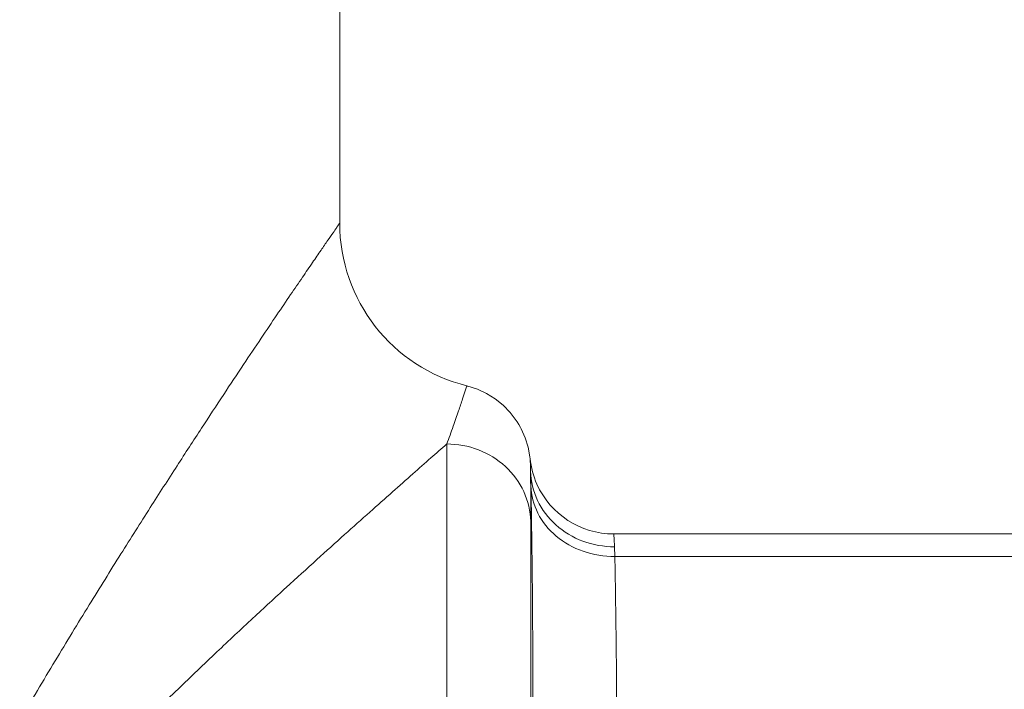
# Model space of a CAD drawing. Header units: millimetres. Extents: x -368 to 1732, y 3428 to 4913.
# Tile 56 of 80: x 1110.226 to 1111.399, y 4373.187 to 4373.985. Entities that reach past the tile are written whole.
import ezdxf

# ---------------------------------------------------------------- set-up
doc = ezdxf.new("R2010")
doc.units = ezdxf.units.MM
doc.linetypes.add('ACAD_ISO08W100', pattern=[36, 24, -3, 6, -3])
doc.layers.add('-- CO_p', color=51, linetype='Continuous', lineweight=9)

# ---------------------------------------------------------------- blocks, each defined once
blk = doc.blocks.new('-- CIEPŁOMIERZ ECHO II_20')
at = {"color": 50}
for points in [[(8.065, 1.425), (8.065, 1.425), (8.065, 2.04995), (8.065, 2.04995)], [(8.065, 1.425), (8.065, 1.425), (8.065, 2.04995), (8.065, 2.04995)], [(7.91344, 1.23095), (8.00251, 1.25318), (8.065, 1.33319), (8.065, 1.425)], [(7.93742, 1.16171), (7.93742, 1.16171), (7.93742, 0.72194), (7.93742, 0.72194)], [(7.83009, 1.11384), (7.83437, 1.12347), (7.8371, 1.13372), (7.83818, 1.1442)], [(7.83764, 1.12893), (7.83764, 1.12893), (7.8373, 1.11169), (7.8373, 1.11169)], [(7.73871, 1.05447), (7.77822, 1.05447), (7.81403, 1.07774), (7.83009, 1.11384)], [(7.83745, 1.06936), (7.83745, 1.06936), (7.83745, 0.67692), (7.83745, 0.67692)], [(7.73871, 1.05447), (7.73871, 1.05447), (5.2413, 1.05447), (5.2413, 1.05447)], [(7.73768, 1.03918), (7.73768, 1.03918), (7.73733, 1.02768), (7.73733, 1.02768)], [(7.73733, 1.02768), (7.73733, 1.02768), (5.24268, 1.02768), (5.24268, 1.02768)]]:
    blk.add_open_spline(points, degree=3, dxfattribs=at)
for points, knots in [([(8.065, 1.425), (8.0653, 1.42458), (8.06559, 1.42415), (8.06588, 1.42373), (8.06588, 1.42373), (8.06675, 1.42247), (8.06763, 1.4212), (8.06851, 1.41993), (8.06851, 1.41993), (8.06998, 1.4178), (8.07145, 1.41568), (8.07292, 1.41355), (8.07292, 1.41355), (8.075, 1.41054), (8.07708, 1.40753), (8.07915, 1.40452), (8.07915, 1.40452), (8.08185, 1.40059), (8.08456, 1.39667), (8.08725, 1.39275), (8.08725, 1.39275), (8.0906, 1.38787), (8.09395, 1.383), (8.0973, 1.37812), (8.0973, 1.37812), (8.10132, 1.37225), (8.10533, 1.36638), (8.10934, 1.3605), (8.10934, 1.3605), (8.11406, 1.35359), (8.11877, 1.34667), (8.12348, 1.33975), (8.12348, 1.33975), (8.12893, 1.33172), (8.13438, 1.32368), (8.13981, 1.31563), (8.13981, 1.31563), (8.14604, 1.3064), (8.15226, 1.29717), (8.15846, 1.28792), (8.15846, 1.28792), (8.16551, 1.27742), (8.17254, 1.2669), (8.17955, 1.25637), (8.17955, 1.25637), (8.18745, 1.2445), (8.19533, 1.23262), (8.20318, 1.22072), (8.20318, 1.22072), (8.21199, 1.20738), (8.22077, 1.19402), (8.22951, 1.18063), (8.22951, 1.18063), (8.23927, 1.16571), (8.24898, 1.15075), (8.25866, 1.13577), (8.25866, 1.13577), (8.26938, 1.11917), (8.28006, 1.10253), (8.29068, 1.08586), (8.29068, 1.08586), (8.30239, 1.0675), (8.31403, 1.0491), (8.3256, 1.03066), (8.3256, 1.03066), (8.33828, 1.01044), (8.35088, 0.99017), (8.36339, 0.96985), (8.36339, 0.96985), (8.37699, 0.94775), (8.39049, 0.9256), (8.40385, 0.90337), (8.40385, 0.90337), (8.41812, 0.87963), (8.43225, 0.85581), (8.44622, 0.83189)], [0, 0, 0, 0, 0.0526316, 0.0526316, 0.0526316, 0.0526316, 0.1052632, 0.1052632, 0.1052632, 0.1052632, 0.1578947, 0.1578947, 0.1578947, 0.1578947, 0.2105263, 0.2105263, 0.2105263, 0.2105263, 0.2631579, 0.2631579, 0.2631579, 0.2631579, 0.3157895, 0.3157895, 0.3157895, 0.3157895, 0.3684211, 0.3684211, 0.3684211, 0.3684211, 0.4210526, 0.4210526, 0.4210526, 0.4210526, 0.4736842, 0.4736842, 0.4736842, 0.4736842, 0.5263158, 0.5263158, 0.5263158, 0.5263158, 0.5789474, 0.5789474, 0.5789474, 0.5789474, 0.6315789, 0.6315789, 0.6315789, 0.631579, 0.6842105, 0.6842105, 0.6842105, 0.6842105, 0.7368421, 0.7368421, 0.7368421, 0.7368421, 0.7894737, 0.7894737, 0.7894737, 0.7894737, 0.8421053, 0.8421053, 0.8421053, 0.8421053, 0.8947368, 0.8947368, 0.8947368, 0.8947369, 0.9473684, 0.9473684, 0.9473684, 0.9473684, 1, 1, 1, 1]), ([(7.91344, 1.23095), (7.91344, 1.23095), (7.90101, 1.22697), (7.90101, 1.22697), (7.90101, 1.22697), (7.90101, 1.22697), (7.88998, 1.22183), (7.88998, 1.22183), (7.88998, 1.22183), (7.88998, 1.22183), (7.87971, 1.21543), (7.87971, 1.21543), (7.87971, 1.21543), (7.87971, 1.21543), (7.87035, 1.20789), (7.87035, 1.20789), (7.87035, 1.20789), (7.87035, 1.20789), (7.862, 1.19932), (7.862, 1.19932), (7.862, 1.19932), (7.862, 1.19932), (7.85477, 1.18988), (7.85477, 1.18988), (7.85477, 1.18988), (7.85477, 1.18988), (7.84874, 1.1797), (7.84874, 1.1797), (7.84874, 1.1797), (7.84874, 1.1797), (7.844, 1.16897), (7.844, 1.16897), (7.844, 1.16897), (7.844, 1.16897), (7.84056, 1.15787), (7.84056, 1.15787), (7.84056, 1.15787), (7.84056, 1.15787), (7.83845, 1.14654), (7.83845, 1.14654), (7.83845, 1.14654), (7.83845, 1.14654), (7.83818, 1.1442), (7.83818, 1.1442)], [0, 0, 0, 0, 0.0909091, 0.0909091, 0.0909091, 0.0909091, 0.1818182, 0.1818182, 0.1818182, 0.1818182, 0.2727273, 0.2727273, 0.2727273, 0.2727273, 0.3636364, 0.3636364, 0.3636364, 0.3636364, 0.4545455, 0.4545455, 0.4545455, 0.4545455, 0.5454545, 0.5454545, 0.5454545, 0.5454546, 0.6363636, 0.6363636, 0.6363636, 0.6363636, 0.7272727, 0.7272727, 0.7272727, 0.7272727, 0.8181818, 0.8181818, 0.8181818, 0.8181818, 0.9090909, 0.9090909, 0.9090909, 0.9090909, 1, 1, 1, 1]), ([(7.91344, 1.23095), (7.91357, 1.23055), (7.9137, 1.23015), (7.91384, 1.22974), (7.91384, 1.22974), (7.91437, 1.22815), (7.9149, 1.22655), (7.91543, 1.22496), (7.91543, 1.22496), (7.91649, 1.22179), (7.91755, 1.21862), (7.91862, 1.21545), (7.91862, 1.21545), (7.92023, 1.21068), (7.92186, 1.20591), (7.92349, 1.20114), (7.92349, 1.20114), (7.92559, 1.19503), (7.92771, 1.18892), (7.92986, 1.18283), (7.92986, 1.18283), (7.93234, 1.17577), (7.93486, 1.16873), (7.93742, 1.16171)], [0, 0, 0, 0, 0.1666667, 0.1666667, 0.1666667, 0.1666667, 0.3333333, 0.3333333, 0.3333333, 0.3333333, 0.5, 0.5, 0.5, 0.5, 0.6666667, 0.6666667, 0.6666667, 0.6666667, 0.8333333, 0.8333333, 0.8333333, 0.8333333, 1, 1, 1, 1]), ([(7.93742, 1.16171), (7.92465, 1.16171), (7.91176, 1.15935), (7.89976, 1.15472), (7.89976, 1.15472), (7.88792, 1.15016), (7.87694, 1.1434), (7.86764, 1.1348), (7.86764, 1.1348), (7.85852, 1.12638), (7.85101, 1.11619), (7.8458, 1.10488), (7.8458, 1.10488), (7.84068, 1.09374), (7.83779, 1.08151), (7.83745, 1.06936)], [0, 0, 0, 0, 0.25, 0.25, 0.25, 0.25, 0.5, 0.5, 0.5, 0.5, 0.75, 0.75, 0.75, 0.75, 1, 1, 1, 1]), ([(7.93742, 1.16171), (7.94374, 1.15616), (7.95006, 1.1506), (7.95638, 1.14505), (7.95638, 1.14505), (7.96356, 1.13873), (7.97073, 1.13241), (7.9779, 1.12608), (7.9779, 1.12608), (7.98597, 1.11894), (7.99404, 1.1118), (8.0021, 1.10465), (8.0021, 1.10465), (8.01112, 1.09665), (8.02013, 1.08864), (8.02913, 1.08062), (8.02913, 1.08062), (8.03915, 1.07168), (8.04915, 1.06274), (8.05913, 1.05377), (8.05913, 1.05377), (8.0702, 1.04383), (8.08124, 1.03387), (8.09226, 1.02389), (8.09226, 1.02389), (8.10442, 1.01287), (8.11655, 1.00183), (8.12864, 0.99075), (8.12864, 0.99075), (8.14191, 0.97859), (8.15514, 0.96639), (8.16832, 0.95414), (8.16832, 0.95414), (8.1827, 0.94077), (8.19703, 0.92734), (8.2113, 0.91383), (8.2113, 0.91383), (8.2268, 0.89916), (8.24223, 0.8844), (8.25756, 0.86955), (8.25756, 0.86955), (8.27411, 0.85354), (8.29056, 0.83742), (8.30685, 0.82114), (8.30685, 0.82114), (8.32415, 0.80386), (8.34126, 0.7864), (8.35825, 0.76883)], [0, 0, 0, 0, 0.0833333, 0.0833333, 0.0833333, 0.0833333, 0.1666667, 0.1666667, 0.1666667, 0.1666667, 0.25, 0.25, 0.25, 0.25, 0.3333333, 0.3333333, 0.3333333, 0.3333333, 0.4166667, 0.4166667, 0.4166667, 0.4166667, 0.5, 0.5, 0.5, 0.5, 0.5833333, 0.5833333, 0.5833333, 0.5833333, 0.6666667, 0.6666667, 0.6666667, 0.6666667, 0.75, 0.75, 0.75, 0.75, 0.8333333, 0.8333333, 0.8333333, 0.8333333, 0.9166667, 0.9166667, 0.9166667, 0.9166667, 1, 1, 1, 1]), ([(7.83818, 1.1442), (7.83817, 1.14395), (7.83816, 1.1437), (7.83814, 1.14345), (7.83814, 1.14345), (7.8381, 1.14263), (7.83806, 1.1418), (7.83802, 1.14097), (7.83802, 1.14097), (7.83795, 1.13942), (7.83789, 1.13787), (7.83783, 1.13632), (7.83783, 1.13632), (7.83775, 1.13386), (7.83768, 1.13139), (7.83764, 1.12893)], [0, 0, 0, 0, 0.25, 0.25, 0.25, 0.25, 0.5, 0.5, 0.5, 0.5, 0.75, 0.75, 0.75, 0.75, 1, 1, 1, 1]), ([(7.73768, 1.03918), (7.75044, 1.03915), (7.76332, 1.0414), (7.77536, 1.04588), (7.77536, 1.04588), (7.78716, 1.05028), (7.79814, 1.05682), (7.80749, 1.06522), (7.80749, 1.06522), (7.81657, 1.07337), (7.82411, 1.08327), (7.82933, 1.09433), (7.82933, 1.09433), (7.83443, 1.10515), (7.83732, 1.11707), (7.83764, 1.12893)], [0, 0, 0, 0, 0.25, 0.25, 0.25, 0.25, 0.5, 0.5, 0.5, 0.5, 0.75, 0.75, 0.75, 0.75, 1, 1, 1, 1]), ([(7.83764, 1.12893), (7.83762, 1.12571), (7.83761, 1.1225), (7.83759, 1.11928), (7.83759, 1.11928), (7.83757, 1.11471), (7.83755, 1.11014), (7.83753, 1.10557), (7.83753, 1.10557), (7.83751, 1.09991), (7.83749, 1.09425), (7.83748, 1.08859), (7.83748, 1.08859), (7.83746, 1.08218), (7.83745, 1.07577), (7.83745, 1.06936)], [0, 0, 0, 0, 0.25, 0.25, 0.25, 0.25, 0.5, 0.5, 0.5, 0.5, 0.75, 0.75, 0.75, 0.75, 1, 1, 1, 1]), ([(7.73733, 1.02768), (7.75007, 1.02762), (7.76293, 1.02968), (7.77504, 1.03389), (7.77504, 1.03389), (7.78673, 1.03795), (7.79772, 1.04401), (7.80718, 1.05196), (7.80718, 1.05196), (7.81614, 1.0595), (7.82373, 1.06874), (7.82901, 1.07924), (7.82901, 1.07924), (7.83406, 1.0893), (7.83699, 1.10053), (7.8373, 1.11169)], [0, 0, 0, 0, 0.25, 0.25, 0.25, 0.25, 0.5, 0.5, 0.5, 0.5, 0.75, 0.75, 0.75, 0.75, 1, 1, 1, 1]), ([(7.8373, 1.11169), (7.8367, 1.08149), (7.83621, 1.0513), (7.83584, 1.0211), (7.83584, 1.0211), (7.83548, 0.99112), (7.83525, 0.96115), (7.83515, 0.93118), (7.83515, 0.93118), (7.83505, 0.90136), (7.83508, 0.87154), (7.83525, 0.84172), (7.83525, 0.84172), (7.83541, 0.81433), (7.83568, 0.78694), (7.83605, 0.75956), (7.83605, 0.75956), (7.83639, 0.73485), (7.83681, 0.71015), (7.8373, 0.68544)], [0, 0, 0, 0, 0.2, 0.2, 0.2, 0.2, 0.4, 0.4, 0.4, 0.4, 0.6, 0.6, 0.6, 0.6, 0.8, 0.8, 0.8, 0.8, 1, 1, 1, 1]), ([(7.73871, 1.05447), (7.73869, 1.05423), (7.73866, 1.05398), (7.73864, 1.05373), (7.73864, 1.05373), (7.73855, 1.0529), (7.73847, 1.05208), (7.7384, 1.05125), (7.7384, 1.05125), (7.73826, 1.0497), (7.73814, 1.04815), (7.73803, 1.0466), (7.73803, 1.0466), (7.73787, 1.04413), (7.73775, 1.04166), (7.73768, 1.03918)], [0, 0, 0, 0, 0.25, 0.25, 0.25, 0.25, 0.5, 0.5, 0.5, 0.5, 0.75, 0.75, 0.75, 0.75, 1, 1, 1, 1]), ([(7.73733, 1.02768), (7.73673, 0.9974), (7.73624, 0.96713), (7.73588, 0.93685), (7.73588, 0.93685), (7.73551, 0.90685), (7.73528, 0.87685), (7.73518, 0.84685), (7.73518, 0.84685), (7.73508, 0.81698), (7.73512, 0.78712), (7.73529, 0.75725), (7.73529, 0.75725), (7.73544, 0.72979), (7.73571, 0.70232), (7.73609, 0.67486), (7.73609, 0.67486), (7.73642, 0.65005), (7.73684, 0.62525), (7.73733, 0.60044)], [0, 0, 0, 0, 0.2, 0.2, 0.2, 0.2, 0.4, 0.4, 0.4, 0.4, 0.6, 0.6, 0.6, 0.6, 0.8, 0.8, 0.8, 0.8, 1, 1, 1, 1])]:
    blk.add_open_spline(points, degree=3, knots=knots, dxfattribs=at)
blk = doc.blocks.new('*U324')
at = {"linetype": 'Continuous', "lineweight": 0}
blk.add_blockref('-- CIEPŁOMIERZ ECHO II_20', (3.3004, 0), dxfattribs=at)

msp = doc.modelspace()

# ---------------------------------------------------------------- block references
at = {"layer": '-- CO_p', "linetype": 'ACAD_ISO08W100', "ltscale": 20, "xscale": -1}
msp.add_blockref('*U324', (1121.9726, 4372.3175), dxfattribs=at)

doc.saveas('drawing.dxf')
